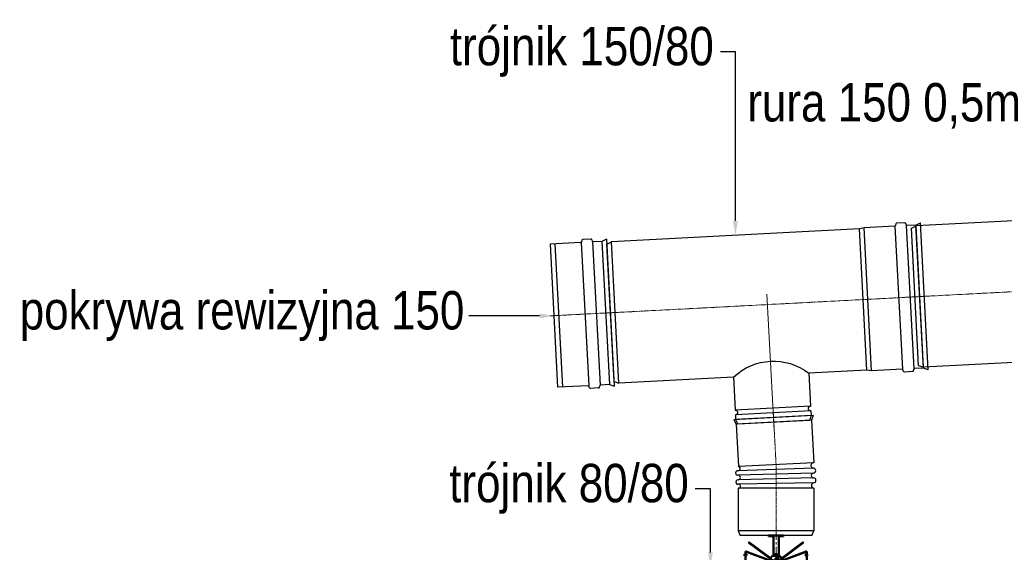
# Model space of a CAD drawing. Header units: centimetres. Extents: x 4745 to 39369, y 17389 to 19524.
# Tile 75 of 188: x 20761 to 21011, y 18212 to 18347. Entities that reach past the tile are written whole.
import ezdxf
from ezdxf import colors
from ezdxf.entities.mleader import LeaderData, LeaderLine
from ezdxf.math import Vec2, Vec3

# ---------------------------------------------------------------- set-up
doc = ezdxf.new("R2010")
doc.units = ezdxf.units.CM
doc.linetypes.add('CENTER', pattern=[0.55, 0.37, -0.06, 0.06, -0.06])
for name, color, linetype, lineweight in [('IS_Opis', 250, 'Continuous', 9), ('Osie', 1, 'CENTER', 5), ('Widoczne (ISO)', 7, 'Continuous', 50), ('Wymiary', 1, 'Continuous', 5)]:
    doc.layers.add(name, color=color, linetype=linetype, lineweight=lineweight)
doc.styles.add('styl1', font='ARIALN.TTF')

# ---------------------------------------------------------------- blocks, each defined once
blk = doc.blocks.new('00 SPS_150_TR 150 80 h 333')
for p, q in [((529.3, 619.5), (685.3, 619.5)), ((683.3, 614.5), (685.3, 619.5)), ((531.3, 614.5), (683.3, 614.5)), ((529, 603.7), (530.7, 604.3)), ((531.3, 604.5), (683.3, 604.5)), ((685.7, 603.7), (684, 604.3)), ((529, 593.3), (530.7, 592.7)), ((531.3, 592.5), (683.3, 592.5)), ((685.7, 593.3), (684, 592.7)), ((531.3, 559.5), (683.3, 559.5)), ((532.3, 554.5), (682.3, 554.5)), ((487.3, 493), (482.3, 491)), ((492.3, 493), (487.3, 493)), ((487.3, 493), (487.3, 413)), ((532.3, 493), (497.3, 493)), ((487.3, 413), (482.3, 415)), ((492.3, 413), (487.3, 413)), ((532.3, 413), (497.3, 413)), ((532.3, 291.5), (682.3, 291.5)), ((534.3, 286.5), (532.3, 291.5)), ((534.3, 286.5), (680.3, 286.5)), ((680.3, 286.5), (682.3, 291.5))]:
    blk.add_line(p, q)
at = {"ltscale": 8}
for p, q in [((529.3, 619.5), (531.3, 614.5)), ((531.3, 614.5), (531.3, 605.2)), ((683.3, 614.5), (683.3, 605.2)), ((528.3, 602.8), (528.3, 594.2)), ((686.3, 602.8), (686.3, 594.2)), ((686.3, 602.8), (686.3, 594.2)), ((531.3, 591.8), (531.3, 559.5)), ((683.3, 591.8), (683.3, 559.5)), ((531.3, 559.5), (532.3, 554.5)), ((532.3, 554.5), (532.3, 493)), ((683.3, 559.5), (682.3, 554.5)), ((682.3, 554.5), (682.3, 291.5)), ((482.3, 491), (482.3, 415)), ((492.3, 493), (492.3, 413)), ((497.3, 493), (497.3, 413)), ((532.3, 413), (532.3, 291.5))]:
    blk.add_line(p, q, dxfattribs=at)
for centre, start, end in [((530.3, 605.2), 288.4349, 0), ((684.3, 605.2), 180, 251.5651), ((530.3, 591.8), 0, 71.5651), ((684.3, 591.8), 108.4349, 180)]:
    blk.add_arc(centre, 1, start, end, dxfattribs=at)
for centre, radius, start, end in [((529.3, 602.8), 1, 108.4349, 180), ((685.3, 602.8), 1, 0, 71.5651), ((529.3, 594.2), 1, 180, 251.5651), ((685.3, 594.2), 1, 288.4349, 0), ((494.8, 493), 2.5, 180, 0), ((486.1, 453), 61.1, 319.1382, 40.8618), ((494.8, 413), 2.5, 0, 180)]:
    blk.add_arc(centre, radius, start, end)
at = {"layer": 'Osie', "ltscale": 8}
blk.add_line((607.3, 625.2), (607.3, 276.6), dxfattribs=at)
at = {"layer": 'Wymiary'}
blk.add_line((618.5, 453), (473.6, 453), dxfattribs=at)
blk = doc.blocks.new('Rura 150 333')
for p, q in [((-164.4, 73), (-159.4, 75)), ((-159.4, -75), (-159.4, 75)), ((103.6, -75), (103.6, 75)), ((108.6, -76), (108.6, 76)), ((141.6, -76), (141.6, 76)), ((142.4, 78.3), (141.8, 76.7)), ((152.8, 78.3), (153.4, 76.7)), ((153.6, -76), (153.6, 76)), ((163.6, 76), (168.6, 78)), ((163.6, -76), (163.6, 76)), ((168.6, -78), (168.6, 78)), ((-164.4, -73), (-164.4, 73)), ((-164.4, -73), (-159.4, -75)), ((142.4, -78.3), (141.8, -76.7)), ((152.8, -78.3), (153.4, -76.7))]:
    blk.add_line(p, q)
at = {"ltscale": 8}
for p, q in [((103.6, 75), (-159.4, 75)), ((108.6, 76), (103.6, 75)), ((140.9, 76), (108.6, 76)), ((151.9, 79), (143.3, 79)), ((151.9, 79), (143.3, 79)), ((163.6, 76), (154.3, 76)), ((103.6, -75), (-159.4, -75)), ((108.6, -76), (103.6, -75)), ((140.9, -76), (108.6, -76)), ((151.9, -79), (143.3, -79)), ((163.6, -76), (154.3, -76)), ((168.6, -78), (163.6, -76))]:
    blk.add_line(p, q, dxfattribs=at)
for centre, start, end in [((140.9, 77), 270, 341.5651), ((154.3, 77), 198.4349, 270), ((140.9, -77), 18.4349, 90), ((154.3, -77), 90, 161.5651)]:
    blk.add_arc(centre, 1, start, end, dxfattribs=at)
for centre, start, end in [((143.3, 78), 90, 161.5651), ((151.9, 78), 18.4349, 90), ((143.3, -78), 198.4349, 270), ((151.9, -78), 270, 341.5651)]:
    blk.add_arc(centre, 1, start, end)
at = {"layer": 'Osie', "ltscale": 8}
blk.add_line((174.3, 0), (-174.3, 0), dxfattribs=at)
blk.add_line((174.3, 0), (-174.3, 0), dxfattribs=at)
blk = doc.blocks.new('15 SPS_150_Pokrywa rewizji')
for p, q in [((529.3, 619.5), (685.3, 619.5)), ((683.3, 614.5), (685.3, 619.5)), ((531.3, 614.5), (683.3, 614.5)), ((529, 603.7), (530.7, 604.3)), ((531.3, 604.5), (683.3, 604.5)), ((685.7, 603.7), (684, 604.3)), ((529, 593.3), (530.7, 592.7)), ((531.3, 592.5), (683.3, 592.5)), ((685.7, 593.3), (684, 592.7)), ((531.3, 564.5), (683.3, 564.5)), ((531.3, 559.5), (683.3, 559.5))]:
    blk.add_line(p, q)
at = {"ltscale": 8}
for p, q in [((529.3, 619.5), (531.3, 614.5)), ((531.3, 614.5), (531.3, 605.2)), ((683.3, 614.5), (683.3, 605.2)), ((528.3, 602.8), (528.3, 594.2)), ((686.3, 602.8), (686.3, 594.2)), ((686.3, 602.8), (686.3, 594.2)), ((531.3, 591.8), (531.3, 559.5)), ((683.3, 591.8), (683.3, 559.5)), ((531.3, 559.5), (531.3, 559.5))]:
    blk.add_line(p, q, dxfattribs=at)
for centre, start, end in [((530.3, 605.2), 288.4349, 0), ((684.3, 605.2), 180, 251.5651), ((530.3, 591.8), 0, 71.5651), ((684.3, 591.8), 108.4349, 180)]:
    blk.add_arc(centre, 1, start, end, dxfattribs=at)
for centre, start, end in [((529.3, 602.8), 108.4349, 180), ((685.3, 602.8), 0, 71.5651), ((529.3, 594.2), 180, 251.5651), ((685.3, 594.2), 288.4349, 0)]:
    blk.add_arc(centre, 1, start, end)
at = {"layer": 'Osie', "ltscale": 8}
blk.add_line((607.3, 625.2), (607.3, 555.5), dxfattribs=at)
blk = doc.blocks.new('Złączka 1')
at = {"ltscale": 8}
for p, q in [((39.3, 67.1), (-44.6, 62.7)), ((37.6, 62), (-42.3, 57.8)), ((39.5, 11.4), (-40.5, 8.6)), ((39.9, 17.1), (-39.9, 12.9)), ((39.6, 6), (-40.4, 3.9)), ((39.7, 1), (-40.2, -1.1)), ((39.9, -4.3), (-40.1, -5.7)), ((40, -10), (-40, -10)), ((40, -55), (-40, -55)), ((38, -60), (-38, -60))]:
    blk.add_line(p, q, dxfattribs=at)
for p, q in [((-44.6, 62.7), (-42.3, 57.8)), ((39.3, 67.1), (37.6, 62)), ((-42.3, 57.8), (-39.9, 12.9)), ((37.6, 62), (39.9, 17.1, -2466.3)), ((-40, -10), (-40, -55)), ((40, -10), (40, -55)), ((-40, -55), (-38, -60)), ((38, -60), (40, -55))]:
    blk.add_line(p, q)
for centre, radius, start, end in [((-40.2, 10.8), 2.19, 261.2817, 84.1882), ((39.7, 14.2), 2.86, 84.9049, 265.2142), ((39.3, 8.7), 2.68, 275.2326, 87.8), ((-40.6, 6.3), 2.33, 87.1719, 275.7906), ((-40.3, 1.4), 2.5, 271.5, 91.5), ((39.7, 3.5), 2.5, 91.5, 271.5), ((39.6, -1.6), 2.68, 275.2, 87.7674), ((-40.4, -3.4), 2.33, 87.2094, 275.8281), ((-39.7, -7.8), 2.18, 261.6901, 101.6344), ((40.3, -7.1), 2.87, 97.782, 264.973)]:
    blk.add_arc(centre, radius, start, end)
at = {"layer": 'Osie'}
for p, q in [((-2.9, 69.5), (0, 15)), ((0, 15), (0, -10))]:
    blk.add_line(p, q, dxfattribs=at)
at = {"layer": 'Osie', "ltscale": 5}
blk.add_line((0, -10), (0, -63.7), dxfattribs=at)
blk = doc.blocks.new('Klapa zwrotna 80')
at = {"layer": 'Widoczne (ISO)'}
for p, q in [((-6, 69.4), (-0.7, 69.4)), ((-6, 69.4), (-6, 68.6)), ((-0.7, 68.6), (-6, 68.6)), ((-0.7, 69.4), (4.8, 69.4)), ((-0.7, 69.4), (-0.7, 67.8)), ((-0.7, 47.8), (-0.7, 67.8)), ((4.8, 69.4), (10, 69.4)), ((4.8, 67.8), (4.8, 69.4)), ((10, 68.6), (4.8, 68.6)), ((4.8, 67.8), (4.8, 47.8)), ((10, 69.4), (10, 68.6)), ((-0.8, 41.4), (-30.5, 52.2)), ((-30.5, 49.3), (-30.5, 52.2)), ((-30, 52.2), (-30.5, 52.2)), ((-0.8, 41.4), (-30, 52.2)), ((-27.1, 62), (-26.8, 62.4)), ((-4.2, 44.8), (-27.1, 62)), ((-26.8, 62.4), (-3.9, 45.2)), ((34.5, 52.2), (4.8, 41.4)), ((34, 52.2), (4.8, 41.4)), ((7.9, 45.1), (30.8, 62.3)), ((31.1, 61.9), (8.2, 44.7)), ((31.1, 61.9), (30.8, 62.3)), ((34, 52.2), (34.5, 52.2)), ((34.5, 49.3), (34.5, 52.2)), ((-30.1, 49.3), (-31.1, 49.3)), ((-31.1, 48.1), (-30.1, 48.1)), ((-30.5, 4.6), (-30.5, 48.1)), ((-30.1, 49.3), (-29.4, 49.3)), ((-30.1, 48.1), (-29.4, 48.1)), ((-4.2, 44.8), (-3.9, 45.2)), ((-1.6, 42.8), (-4.2, 44.8)), ((-3.9, 45.2), (-3.6, 45.6)), ((-3.6, 45.6), (-2.5, 47)), ((-1.3, 43.1), (-1.6, 42.8)), ((-0.7, 42.2), (-1.6, 42.8)), ((-1.6, 42.8), (-1.6, 42.8)), ((-1.3, 43.1), (-0.7, 42.7)), ((-0.5, 42.5), (-0.8, 41.4)), ((-0.7, 47.8), (2.8, 47.4)), ((-0.7, 41.6), (-0.7, 42.7)), ((2, 47.5), (4.7, 47.8)), ((4.2, 44.3), (3.6, 43.4)), ((4.8, 41.4), (4.5, 42.5)), ((4.7, 42.7), (5.3, 43.1)), ((5.5, 42.8), (4.8, 42.2)), ((4.8, 42.7), (4.8, 41.6)), ((8.2, 44.7), (5.5, 42.8)), ((6.5, 47), (7.6, 45.5)), ((7.6, 45.5), (7.8, 45.2)), ((7.8, 45.2), (7.9, 45.1)), ((7.9, 45.1), (8.2, 44.7)), ((33.4, 49.3), (33.6, 49.3)), ((33.4, 48.1), (33.6, 48.1)), ((34.6, 49.3), (33.6, 49.3)), ((33.6, 48.1), (34.6, 48.1)), ((34.5, 4.6), (34.5, 48.1)), ((42.5, 0.6), (-38.5, 0.6)), ((-38.5, 0.6), (-38.5, 0.1)), ((42.5, 0.1), (-38.5, 0.1)), ((34.5, 4.6), (-30.5, 4.6)), ((-30.5, -21.4), (-30.5, 0.1)), ((0, 0.1), (0, 0)), ((4, 0), (4, 0.1)), ((34.5, -21.4), (34.5, 0.1)), ((42.5, 0.6), (42.5, 0.1)), ((34.5, -21.4), (-30.5, -21.4))]:
    blk.add_line(p, q, dxfattribs=at)
for radius in [0.8, 0.65]:
    blk.add_circle((2, 44.4), radius, dxfattribs=at)
for centre, radius, start, end in [((-31.1, 48.7), 0.6, 90, 270), ((-0.9, 45.8), 2, 84.1987, 143.1113), ((1.2, 45.2), 3, 265.4568, 323.1113), ((2.8, 45.2), 3, 253.8832, 274.3811), ((2.6, 45.5), 2, 323.1113, 84.1987), ((4.9, 45.8), 2, 36.7266, 95.6392), ((27.6, 38.7), 10.6, 100.497, 120.0774), ((34.6, 48.7), 0.6, 270, 90), ((-29.6, 2.6), 2.2, 114.62, 245.38), ((33.6, 2.6), 2.2, 294.62, 65.38)]:
    blk.add_arc(centre, radius, start, end, dxfattribs=at)
blk.add_ellipse((4.9, 43.6), major_axis=(-0.598, 0.801), ratio=0.000715, start_param=3.141378, end_param=3.141593, dxfattribs=at)
for points, knots in [([(-29.6, 49.3), (-29.6, 49.3), (-29.6, 49.3), (-29.5, 49.4), (-29.5, 49.4), (-29.5, 49.4), (-29.5, 49.4), (-29.4, 49.3), (-29.4, 49.3), (-29.4, 49.1), (-29.4, 49.1), (-29.3, 48.9), (-29.3, 48.8), (-29.3, 48.7)], [0.2730843, 0.2730843, 0.2730843, 0.2730843, 0.2731419, 0.2731419, 0.2983955, 0.2983955, 0.3237525, 0.3237525, 0.3491095, 0.3491095, 0.3735614, 0.3735614, 0.3980133, 0.3980133, 0.3980133, 0.3980133]), ([(-29.3, 48.7), (-29.3, 48.7), (-29.3, 48.6), (-29.4, 48.4), (-29.4, 48.3), (-29.4, 48.2), (-29.4, 48.2), (-29.5, 48.1), (-29.5, 48.1), (-29.5, 48.1), (-29.5, 48.1), (-29.6, 48.1), (-29.6, 48.1), (-29.6, 48.1)], [0, 0, 0, 0, 0.0244519, 0.0244519, 0.0489038, 0.0489038, 0.0742608, 0.0742608, 0.0996178, 0.0996178, 0.1248714, 0.1248714, 0.1249289, 0.1249289, 0.1249289, 0.1249289]), ([(-1.3, 43.1), (-1.3, 43.1), (-1.3, 43.1), (-1.4, 43), (-1.5, 42.9), (-1.5, 42.8), (-1.5, 42.8), (-1.6, 42.8), (-1.6, 42.8), (-1.6, 42.8)], [0.00091138, 0.00091138, 0.00091138, 0.00091138, 0.00972358, 0.00972358, 0.04878655, 0.04878655, 0.07631475, 0.07631475, 0.09353722, 0.09353722, 0.09353722, 0.09353722]), ([(-0.7, 47.8), (-0.5, 48.1), (-0.3, 48.3), (0.1, 48.8), (0.5, 49.1), (1.2, 49.4), (1.6, 49.4), (2.4, 49.4), (2.8, 49.4), (3.5, 49.1), (3.9, 48.8), (4.3, 48.3), (4.5, 48.1), (4.7, 47.8)], [-0.7683662, -0.7683662, -0.7683662, -0.7683662, -0.6784503, -0.6784503, -0.5653754, -0.5653754, -0.4523004, -0.4523004, -0.3392254, -0.3392254, -0.2261505, -0.2261505, -0.1353765, -0.1353765, -0.1353765, -0.1353765]), ([(-0.7, 42.7), (-0.6, 42.6), (-0.5, 42.5), (-0.1, 42.3), (0.1, 42.2), (0.5, 42.2), (0.7, 42.2), (0.9, 42.2)], [0, 0, 0, 0, 0.0411412, 0.0411412, 0.1169507, 0.1169507, 0.1730084, 0.1730084, 0.1730084, 0.1730084]), ([(2, 43.7), (1.9, 43.7), (1.8, 43.7), (1.6, 43.8), (1.6, 43.9), (1.4, 44), (1.4, 44.1), (1.3, 44.2), (1.3, 44.3), (1.3, 44.4), (1.3, 44.5), (1.3, 44.6), (1.4, 44.8), (1.4, 44.9), (1.6, 45), (1.6, 45), (1.8, 45.1), (1.9, 45.1), (2, 45.1)], [0.3164273, 0.3164273, 0.3164273, 0.3164273, 0.3427963, 0.3427963, 0.3691652, 0.3691652, 0.3955341, 0.3955341, 0.4219031, 0.4219031, 0.4219031, 0.448272, 0.448272, 0.474641, 0.474641, 0.5010099, 0.5010099, 0.5273789, 0.5273789, 0.5273789, 0.5273789]), ([(2, 45.1), (2.1, 45.1), (2.2, 45.1), (2.4, 45), (2.4, 45), (2.6, 44.9), (2.6, 44.8), (2.7, 44.6), (2.7, 44.5), (2.7, 44.3), (2.7, 44.2), (2.6, 44.1), (2.6, 44), (2.4, 43.9), (2.4, 43.8), (2.2, 43.7), (2.1, 43.7), (2, 43.7)], [0.1054758, 0.1054758, 0.1054758, 0.1054758, 0.1318447, 0.1318447, 0.1582137, 0.1582137, 0.1845826, 0.1845826, 0.2109515, 0.2109515, 0.2373205, 0.2373205, 0.2636894, 0.2636894, 0.2900584, 0.2900584, 0.3164273, 0.3164273, 0.3164273, 0.3164273]), ([(3.1, 42.2), (3.4, 42.2), (3.6, 42.2), (4, 42.3), (4.1, 42.3), (4.4, 42.5), (4.6, 42.6), (4.7, 42.7)], [0, 0, 0, 0, 0.0883917, 0.0883917, 0.1429685, 0.1429685, 0.2036736, 0.2036736, 0.2036736, 0.2036736]), ([(5.5, 42.8), (5.5, 42.8), (5.5, 42.8), (5.5, 42.8), (5.4, 42.9), (5.4, 42.9), (5.4, 43), (5.3, 43), (5.3, 43), (5.3, 43.1), (5.3, 43.1), (5.3, 43.1)], [0.00932469, 0.00932469, 0.00932469, 0.00932469, 0.03938136, 0.03938136, 0.07114611, 0.07114611, 0.08700301, 0.08700301, 0.09492816, 0.09492816, 0.10191619, 0.10191619, 0.10191619, 0.10191619]), ([(33.3, 48.7), (33.3, 48.8), (33.3, 48.9), (33.4, 49.1), (33.4, 49.1), (33.4, 49.3), (33.4, 49.3), (33.5, 49.4), (33.5, 49.4), (33.5, 49.4), (33.5, 49.4), (33.6, 49.3), (33.6, 49.3), (33.6, 49.3)], [0, 0, 0, 0, 0.0244519, 0.0244519, 0.0489038, 0.0489038, 0.0742608, 0.0742608, 0.0996178, 0.0996178, 0.1248714, 0.1248714, 0.1249289, 0.1249289, 0.1249289, 0.1249289]), ([(33.6, 48.1), (33.6, 48.1), (33.6, 48.1), (33.5, 48.1), (33.5, 48.1), (33.5, 48.1), (33.5, 48.1), (33.4, 48.2), (33.4, 48.2), (33.4, 48.3), (33.4, 48.4), (33.3, 48.6), (33.3, 48.7), (33.3, 48.7)], [0.2730843, 0.2730843, 0.2730843, 0.2730843, 0.2731419, 0.2731419, 0.2983955, 0.2983955, 0.3237525, 0.3237525, 0.3491095, 0.3491095, 0.3735614, 0.3735614, 0.3980133, 0.3980133, 0.3980133, 0.3980133])]:
    blk.add_open_spline(points, degree=3, knots=knots, dxfattribs=at)

msp = doc.modelspace()

# ---------------------------------------------------------------- linework, layer by layer
at = {"layer": 'Osie', "color": 18, "ltscale": 10, "true_color": 0x000000}
msp.add_line((20953.36, 18193.05), (20953.36, 18218.24), dxfattribs=at)

# ---------------------------------------------------------------- block references
at = {"color": 18, "true_color": 0x000000}
for name, p, xscale, yscale, zscale, rotation in [('Rura 150 333', (21028.08, 18278.92), 0.2399999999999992, 0.2399999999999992, 0.2399999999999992, 3.000000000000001), ('00 SPS_150_TR 150 80 h 333', (20850.22, 18123.64), -0.2399999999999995, 0.24, 0.24, 273), ('15 SPS_150_Pokrywa rewizji', (20755.15, 18410.58), 0.2399999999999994, 0.2399999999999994, 0.2399999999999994, 273)]:
    msp.add_blockref(name, p, dxfattribs=dict(at, xscale=xscale, yscale=yscale, zscale=zscale, rotation=rotation))
at = {"color": 18, "true_color": 0x000000, "xscale": 0.24, "yscale": 0.24, "zscale": 0.24}
for name, p in [('Złączka 1', (20953.36, 18230.55)), ('Klapa zwrotna 80', (20952.88, 18199.49))]:
    msp.add_blockref(name, p, dxfattribs=at)

# ---------------------------------------------------------------- leaders
at = {"layer": 'IS_Opis'}
ml = msp.add_multileader_mtext('Standard', dxfattribs=at)
ml.set_content('trójnik 150/80', color=256, style='styl1')
ml.set_leader_properties()
ml.build(insert=Vec2(0, 0))
ml.multileader.update_dxf_attribs({"dogleg_length": 5, "arrow_head_size": 3.66})
ctx = ml.context
ctx.base_point, ctx.char_height, ctx.arrow_head_size, ctx.landing_gap_size, ctx.plane_origin = Vec3(20867.99, 18339.21), 9.7561, 3.66, 2.44, Vec3(20940.81, 18313.79)
notes = []
notes.append((ctx, [(0, (1, 1, 0), (20943.03, 18339.21), (-1, 0), 3.83, [(0, [(20943.03, 18292.49), (20943.03, 18339.21)], 0, [])])]))
ctx.mtext.insert, ctx.mtext.flow_direction = Vec3(20870.43, 18345.52), 5
ml = msp.add_multileader_mtext('Standard', dxfattribs=at)
ml.set_content('rura 150 0,5m', color=256, style='styl1')
ml.set_leader_properties()
ml.build(insert=Vec2(0, 0))
ml.multileader.update_dxf_attribs({"dogleg_length": 5, "arrow_head_size": 3.66})
ctx = ml.context
ctx.base_point, ctx.char_height, ctx.arrow_head_size, ctx.landing_gap_size, ctx.plane_origin = Vec3(20943.6, 18325.4), 9.7561, 3.66, 2.44, Vec3(21009.56, 18290.31)
notes.append((ctx, [(0, (1, 1, 0), (21020.44, 18325.4), (-1, 0), 3.83, [(0, [(21020.44, 18296.55), (21020.44, 18325.4)], 0, [])])]))
ctx.mtext.insert, ctx.mtext.flow_direction = Vec3(20946.04, 18331.24), 5
ml = msp.add_multileader_mtext('Standard', dxfattribs=at)
ml.set_content('pokrywa rewizyjna 150', color=256, style='styl1')
ml.set_leader_properties()
ml.build(insert=Vec2(0, 0))
ml.multileader.update_dxf_attribs({"dogleg_length": 5, "arrow_head_size": 3.66})
ctx = ml.context
ctx.base_point, ctx.char_height, ctx.arrow_head_size, ctx.landing_gap_size, ctx.plane_origin = Vec3(20758.64, 18272), 9.7561, 3.66, 2.44, Vec3(20868.23, 18248)
notes.append((ctx, [(0, (1, 1, 0), (20879.12, 18272), (-1, 0), 3.83, [(0, [(20896.88, 18272), (20879.12, 18272)], 0, [])])]))
ctx.mtext.insert, ctx.mtext.flow_direction = Vec3(20761.08, 18278.31), 5
ml = msp.add_multileader_mtext('Standard', dxfattribs=at)
ml.set_content('trójnik 80/80', color=256, style='styl1')
ml.set_leader_properties()
ml.build(insert=Vec2(0, 0))
ml.multileader.update_dxf_attribs({"dogleg_length": 5, "arrow_head_size": 3.66})
ctx = ml.context
ctx.base_point, ctx.char_height, ctx.arrow_head_size, ctx.landing_gap_size, ctx.plane_origin = Vec3(20867.84, 18228.04), 9.7561, 3.66, 2.44, Vec3(20934.45, 18202.62)
notes.append((ctx, [(0, (1, 1, 0), (20936.66, 18228.04), (-1, 0), 3.83, [(0, [(20936.66, 18208.18), (20936.66, 18228.04)], 0, [])])]))
ctx.mtext.insert, ctx.mtext.flow_direction = Vec3(20870.27, 18234.35), 5
for ctx, leaders in notes:
    for number, flags, end, landing, length, lines in leaders:
        leader = LeaderData()
        leader.index, (leader.has_last_leader_line, leader.has_dogleg_vector, leader.attachment_direction) = number, flags
        leader.last_leader_point, leader.dogleg_vector, leader.dogleg_length = Vec3(end), Vec3(landing), length
        for number, points, colour, breaks in lines:
            line = LeaderLine()
            line.index, line.vertices, line.color, line.breaks = number, Vec3.list(points), colors.encode_raw_color(colour), breaks
            leader.lines.append(line)
        ctx.leaders.append(leader)

doc.saveas('drawing.dxf')
